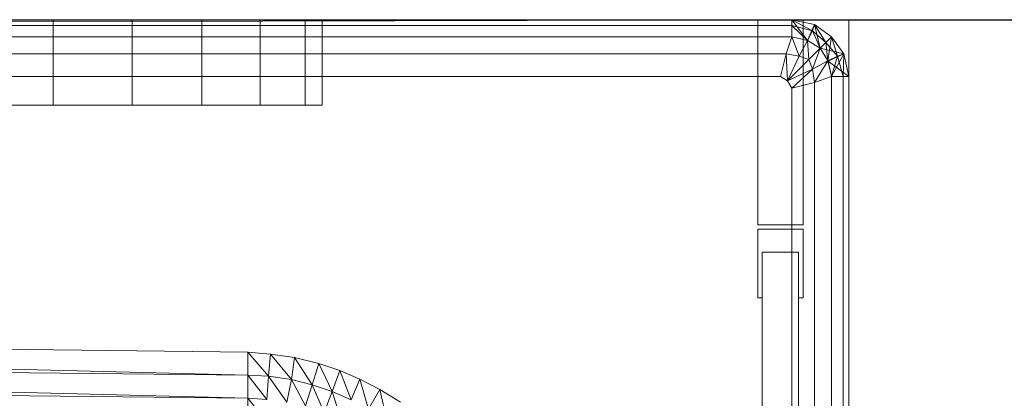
# Model space of a CAD drawing. Header units: metres. Extents: x 391.1 to 427.5, y 12.7 to 29.9.
# Tile 170 of 212: x 408.7961 to 408.9691, y 24.0843 to 24.1507. Entities that reach past the tile are written whole.
import ezdxf

# ---------------------------------------------------------------- set-up
doc = ezdxf.new("R2010")
doc.units = ezdxf.units.M
for name, color, linetype, lineweight in [('02_MOBILIARIO', 7, 'Continuous', 18), ('A-WALL-____-MCUT', 7, 'Continuous', 25), ('A-WALL-____-OTLN', 7, 'Continuous', 25), ('Mobiliario', 7, 'Continuous', 18)]:
    doc.layers.add(name, color=color, linetype=linetype, lineweight=lineweight)

# ---------------------------------------------------------------- blocks, each defined once
blk = doc.blocks.new('Family - Evans P-1-153476-01_CLI_AIRE_PS1')
at = {"layer": 'A-WALL-____-MCUT', "color": 253, "true_color": 0xaaaaaa}
blk.add_line((6.06326, 0.15), (0, 0.15), dxfattribs=at)
at = {"layer": 'A-WALL-____-OTLN', "color": 253, "true_color": 0xaaaaaa}
blk.add_line((6.06326, 0.15), (0, 0.15), dxfattribs=at)
blk = doc.blocks.new('Family - Plats de dutxa PS-1-153501-01_CLI_AIRE_PS1')
at = {"layer": '02_MOBILIARIO', "color": 253, "true_color": 0xaaaaaa}
for p, q in [((0.81, 0.8), (0.01, 0.8)), ((0.81, 0.8), (0.01, 0.8)), ((0.41, 0.8), (0.8, 0.8)), ((0.41, 0.799), (0.8, 0.8)), ((0.41, 0.799), (0.8, 0.8)), ((0.8, 0.8), (0.41, 0.8)), ((0.8, 0.8), (0.41, 0.799)), ((0.8, 0.8), (0.41, 0.799)), ((0.51, 0.8), (0.8, 0.8)), ((0.51, 0.8), (0.8, 0.8)), ((0.67021, 0.8), (0.65513, 0.8)), ((0.68409, 0.8), (0.67021, 0.8)), ((0.67021, 0.8), (0.67021, 0.785)), ((0.69633, 0.8), (0.68409, 0.8)), ((0.68409, 0.8), (0.68409, 0.785)), ((0.70658, 0.8), (0.69633, 0.8)), ((0.69633, 0.8), (0.69633, 0.785)), ((0.71451, 0.8), (0.70658, 0.8)), ((0.70658, 0.8), (0.70658, 0.785)), ((0.71747, 0.8), (0.71451, 0.8)), ((0.71451, 0.8), (0.71451, 0.785)), ((0.794, 0.8), (0.802, 0.8)), ((0.794, 0.764), (0.794, 0.8)), ((0.8, 0.8), (0.8, 0.797)), ((0.8, 0.8), (0.80275, 0.79635)), ((0.8, 0.8), (0.80398, 0.79917)), ((0.8, 0.8), (0.80398, 0.79917)), ((0.8, 0.8), (0.804, 0.79915)), ((0.8, 0.8), (0.80398, 0.79917)), ((0.8, 0.8), (0.80274, 0.79636)), ((0.80274, 0.79636), (0.8, 0.8)), ((0.8, 0.797), (0.8, 0.8)), ((0.8, 0.8), (0.804, 0.79915)), ((0.804, 0.79915), (0.8, 0.8)), ((0.80398, 0.79917), (0.8, 0.8)), ((0.8, 0.8), (0.804, 0.79915)), ((0.8, 0.799), (0.8, 0.8)), ((0.80361, 0.79804), (0.8, 0.8)), ((0.804, 0.79915), (0.8, 0.8)), ((0.8, 0.8), (0.80361, 0.79804)), ((0.8, 0.797), (0.8, 0.8)), ((0.8, 0.8), (0.8, 0.799)), ((0.802, 0.8), (0.802, 0.764)), ((0.81, 0), (0.81, 0.8)), ((0.81, 0), (0.81, 0.8)), ((0.41, 0.799), (0.8, 0.799)), ((0.8, 0.799), (0.41, 0.799)), ((0.8, 0.799), (0.80361, 0.79804)), ((0.8, 0.797), (0.8, 0.799)), ((0.80275, 0.79635), (0.8, 0.799)), ((0.80361, 0.79804), (0.8, 0.799)), ((0.8, 0.799), (0.80275, 0.79635)), ((0.8, 0.799), (0.8, 0.797)), ((0.80398, 0.79917), (0.80274, 0.79636)), ((0.80274, 0.79636), (0.80398, 0.79917)), ((0.80398, 0.79917), (0.80275, 0.79635)), ((0.80361, 0.79804), (0.80275, 0.79635)), ((0.80275, 0.79635), (0.80361, 0.79804)), ((0.804, 0.79915), (0.80361, 0.79804)), ((0.80361, 0.79804), (0.804, 0.79915)), ((0.80361, 0.79804), (0.806, 0.796)), ((0.805, 0.795), (0.80361, 0.79804)), ((0.806, 0.796), (0.80361, 0.79804)), ((0.80361, 0.79804), (0.805, 0.795)), ((0.80398, 0.79917), (0.805, 0.795)), ((0.80398, 0.79917), (0.807, 0.797)), ((0.804, 0.79915), (0.80398, 0.79917)), ((0.80398, 0.79917), (0.807, 0.797)), ((0.80398, 0.79917), (0.805, 0.795)), ((0.805, 0.795), (0.80398, 0.79917)), ((0.80398, 0.79917), (0.804, 0.79915)), ((0.804, 0.79915), (0.80398, 0.79917)), ((0.807, 0.797), (0.80398, 0.79917)), ((0.807, 0.797), (0.80398, 0.79917)), ((0.80398, 0.79917), (0.807, 0.797)), ((0.804, 0.79915), (0.807, 0.797)), ((0.804, 0.79915), (0.807, 0.797)), ((0.806, 0.796), (0.804, 0.79915)), ((0.807, 0.797), (0.804, 0.79915)), ((0.804, 0.79915), (0.806, 0.796)), ((0.8, 0.797), (0.41, 0.797)), ((0.41, 0.797), (0.8, 0.797)), ((0.41, 0.797), (0.8, 0.797)), ((0.8, 0.797), (0.51, 0.797)), ((0.799, 0.794), (0.8, 0.797)), ((0.799, 0.794), (0.8, 0.797)), ((0.80275, 0.79635), (0.8, 0.797)), ((0.80274, 0.79636), (0.8, 0.797)), ((0.8, 0.797), (0.80275, 0.79635)), ((0.80131, 0.79362), (0.8, 0.797)), ((0.80275, 0.79635), (0.8, 0.797)), ((0.8, 0.797), (0.80131, 0.79362)), ((0.80275, 0.79635), (0.80131, 0.79362)), ((0.80131, 0.79362), (0.80275, 0.79635)), ((0.805, 0.795), (0.80274, 0.79636)), ((0.805, 0.795), (0.80275, 0.79635)), ((0.805, 0.795), (0.80275, 0.79635)), ((0.80275, 0.79635), (0.803, 0.793)), ((0.80275, 0.79635), (0.805, 0.795)), ((0.803, 0.793), (0.80275, 0.79635)), ((0.807, 0.797), (0.805, 0.795)), ((0.805, 0.795), (0.807, 0.797)), ((0.807, 0.797), (0.805, 0.795)), ((0.806, 0.796), (0.805, 0.795)), ((0.806, 0.796), (0.805, 0.795)), ((0.807, 0.797), (0.806, 0.796)), ((0.807, 0.797), (0.806, 0.796)), ((0.806, 0.796), (0.80803, 0.79362)), ((0.806, 0.796), (0.80635, 0.79276)), ((0.80635, 0.79276), (0.806, 0.796)), ((0.80803, 0.79362), (0.806, 0.796)), ((0.807, 0.797), (0.80635, 0.79276)), ((0.807, 0.797), (0.80916, 0.79398)), ((0.807, 0.797), (0.80915, 0.79401)), ((0.807, 0.797), (0.80916, 0.79398)), ((0.807, 0.797), (0.80915, 0.79401)), ((0.807, 0.797), (0.80915, 0.79401)), ((0.80915, 0.79401), (0.807, 0.797)), ((0.80916, 0.79398), (0.807, 0.797)), ((0.807, 0.797), (0.80803, 0.79362)), ((0.80803, 0.79362), (0.807, 0.797)), ((0.80915, 0.79401), (0.807, 0.797)), ((0.799, 0.794), (0.41, 0.794)), ((0.41, 0.794), (0.799, 0.794)), ((0.798, 0.79), (0.799, 0.794)), ((0.798, 0.79), (0.799, 0.794)), ((0.79922, 0.78928), (0.799, 0.794)), ((0.80131, 0.79362), (0.799, 0.794)), ((0.799, 0.794), (0.79922, 0.78928)), ((0.799, 0.794), (0.80131, 0.79362)), ((0.805, 0.795), (0.803, 0.793)), ((0.805, 0.795), (0.803, 0.793)), ((0.805, 0.795), (0.80362, 0.79132)), ((0.80362, 0.79132), (0.805, 0.795)), ((0.80635, 0.79276), (0.805, 0.795)), ((0.805, 0.795), (0.80916, 0.79398)), ((0.80916, 0.79398), (0.805, 0.795)), ((0.80636, 0.79274), (0.805, 0.795)), ((0.805, 0.795), (0.80635, 0.79276)), ((0.80635, 0.79276), (0.805, 0.795)), ((0.80915, 0.79401), (0.80803, 0.79362)), ((0.80803, 0.79362), (0.80915, 0.79401)), ((0.80915, 0.79401), (0.809, 0.79)), ((0.809, 0.79), (0.80915, 0.79401)), ((0.80916, 0.79398), (0.80915, 0.79401)), ((0.80915, 0.79401), (0.81, 0.79)), ((0.80915, 0.79401), (0.81, 0.79)), ((0.80916, 0.79398), (0.80915, 0.79401)), ((0.80915, 0.79401), (0.81, 0.79)), ((0.80915, 0.79401), (0.80916, 0.79398)), ((0.81, 0.79), (0.80915, 0.79401)), ((0.80131, 0.79362), (0.79922, 0.78928)), ((0.80131, 0.79362), (0.79922, 0.78928)), ((0.803, 0.793), (0.79922, 0.78928)), ((0.79922, 0.78928), (0.803, 0.793)), ((0.803, 0.793), (0.80131, 0.79362)), ((0.80131, 0.79362), (0.803, 0.793)), ((0.803, 0.793), (0.80362, 0.79132)), ((0.80362, 0.79132), (0.803, 0.793)), ((0.80635, 0.79276), (0.80362, 0.79132)), ((0.80362, 0.79132), (0.80635, 0.79276)), ((0.80635, 0.79276), (0.804, 0.789)), ((0.804, 0.789), (0.80635, 0.79276)), ((0.80635, 0.79276), (0.80916, 0.79398)), ((0.80803, 0.79362), (0.80635, 0.79276)), ((0.80635, 0.79276), (0.80803, 0.79362)), ((0.807, 0.79), (0.80635, 0.79276)), ((0.80635, 0.79276), (0.807, 0.79)), ((0.807, 0.79), (0.80635, 0.79276)), ((0.80636, 0.79274), (0.80916, 0.79398)), ((0.80916, 0.79398), (0.80636, 0.79274)), ((0.80636, 0.79274), (0.81, 0.79)), ((0.81, 0.79), (0.80636, 0.79274)), ((0.807, 0.79), (0.80636, 0.79274)), ((0.80916, 0.79398), (0.807, 0.79)), ((0.80803, 0.79362), (0.807, 0.79)), ((0.807, 0.79), (0.80803, 0.79362)), ((0.80803, 0.79362), (0.809, 0.79)), ((0.809, 0.79), (0.80803, 0.79362)), ((0.80916, 0.79398), (0.81, 0.79)), ((0.80916, 0.79398), (0.81, 0.79)), ((0.80916, 0.79398), (0.81, 0.79)), ((0.81, 0.79), (0.80916, 0.79398)), ((0.81, 0.79), (0.80916, 0.79398)), ((0.80362, 0.79132), (0.79922, 0.78928)), ((0.79922, 0.78928), (0.80362, 0.79132)), ((0.80362, 0.79132), (0.8, 0.788)), ((0.8, 0.788), (0.80362, 0.79132)), ((0.80362, 0.79132), (0.804, 0.789)), ((0.804, 0.789), (0.80362, 0.79132)), ((0.41, 0.79), (0.798, 0.79)), ((0.798, 0.79), (0.41, 0.79)), ((0.79922, 0.78928), (0.798, 0.79)), ((0.798, 0.79), (0.79922, 0.78928)), ((0.79922, 0.78928), (0.8, 0.788)), ((0.79922, 0.78928), (0.8, 0.788)), ((0.8, 0.788), (0.804, 0.789)), ((0.8, 0.788), (0.804, 0.789)), ((0.804, 0.789), (0.807, 0.79)), ((0.804, 0.789), (0.807, 0.79)), ((0.804, 0.789), (0.804, 0.4)), ((0.804, 0.4), (0.804, 0.789)), ((0.807, 0.79), (0.81, 0.79)), ((0.807, 0.01), (0.807, 0.79)), ((0.807, 0.4), (0.807, 0.79)), ((0.807, 0.79), (0.81, 0.79)), ((0.81, 0.79), (0.807, 0.79)), ((0.809, 0.79), (0.807, 0.79)), ((0.807, 0.4), (0.807, 0.79)), ((0.807, 0.79), (0.809, 0.79)), ((0.807, 0.4), (0.807, 0.79)), ((0.81, 0.79), (0.809, 0.79)), ((0.809, 0.4), (0.809, 0.79)), ((0.809, 0.79), (0.81, 0.79)), ((0.809, 0.4), (0.809, 0.79)), ((0.81, 0.79), (0.81, 0.5)), ((0.81, 0.79), (0.81, 0.5)), ((0.81, 0.5), (0.81, 0.79)), ((0.81, 0.4), (0.81, 0.79)), ((0.81, 0.4), (0.81, 0.79)), ((0.81, 0.4), (0.81, 0.79)), ((0.81, 0.4), (0.81, 0.79)), ((0.8, 0.788), (0.8, 0.4)), ((0.8, 0.788), (0.8, 0.4)), ((0.67021, 0.785), (0.65513, 0.785)), ((0.68409, 0.785), (0.67021, 0.785)), ((0.69633, 0.785), (0.68409, 0.785)), ((0.70658, 0.785), (0.69633, 0.785)), ((0.71451, 0.785), (0.70658, 0.785)), ((0.71747, 0.785), (0.71451, 0.785)), ((0.802, 0.764), (0.794, 0.764)), ((0.794, 0.7512), (0.794, 0.7632)), ((0.794, 0.7632), (0.802, 0.7632)), ((0.802, 0.7632), (0.802, 0.7512)), ((0.8012, 0.7592), (0.7948, 0.7592)), ((0.7948, 0.7592), (0.7948, 0.7512)), ((0.7948, 0.0328), (0.7948, 0.7592)), ((0.7948, 0.7592), (0.8012, 0.7592)), ((0.8012, 0.7512), (0.8012, 0.7592)), ((0.8012, 0.7592), (0.8012, 0.0328)), ((0.7948, 0.7512), (0.794, 0.7512)), ((0.802, 0.7512), (0.8012, 0.7512)), ((0.70444, 0.74163), (0.41, 0.745)), ((0.41, 0.745), (0.70444, 0.73758)), ((0.70444, 0.73758), (0.41, 0.745)), ((0.41, 0.745), (0.70444, 0.74163)), ((0.70444, 0.73758), (0.41, 0.74096)), ((0.41, 0.74096), (0.70444, 0.73354)), ((0.70444, 0.73758), (0.41, 0.74096)), ((0.70444, 0.73354), (0.41, 0.74096)), ((0.70444, 0.74163), (0.70841, 0.74129)), ((0.70444, 0.73758), (0.70444, 0.74163)), ((0.70444, 0.74163), (0.70807, 0.7374)), ((0.70444, 0.74163), (0.70444, 0.73758)), ((0.70807, 0.7374), (0.70444, 0.74163)), ((0.70444, 0.74163), (0.70841, 0.74129)), ((0.70807, 0.7374), (0.70841, 0.74129)), ((0.70841, 0.74129), (0.70807, 0.7374)), ((0.70841, 0.74129), (0.71265, 0.74068)), ((0.70841, 0.74129), (0.7121, 0.73685)), ((0.7121, 0.73685), (0.70841, 0.74129)), ((0.70841, 0.74129), (0.71265, 0.74068)), ((0.7121, 0.73685), (0.71265, 0.74068)), ((0.71265, 0.74068), (0.7121, 0.73685)), ((0.71265, 0.74068), (0.71689, 0.73965)), ((0.71265, 0.74068), (0.71571, 0.73592)), ((0.71571, 0.73592), (0.71265, 0.74068)), ((0.71265, 0.74068), (0.71689, 0.73965)), ((0.71571, 0.73592), (0.71689, 0.73965)), ((0.71689, 0.73965), (0.71571, 0.73592)), ((0.71689, 0.73965), (0.72059, 0.73842)), ((0.71689, 0.73965), (0.71925, 0.7347)), ((0.71925, 0.7347), (0.71689, 0.73965)), ((0.71689, 0.73965), (0.72059, 0.73842)), ((0.70807, 0.7374), (0.70444, 0.73758)), ((0.70444, 0.73758), (0.70444, 0.73354)), ((0.70444, 0.73758), (0.70779, 0.7333)), ((0.70444, 0.73758), (0.70444, 0.73354)), ((0.70779, 0.7333), (0.70444, 0.73758)), ((0.70444, 0.73758), (0.70807, 0.7374)), ((0.70779, 0.7333), (0.70807, 0.7374)), ((0.70807, 0.7374), (0.70779, 0.7333)), ((0.7121, 0.73685), (0.70807, 0.7374)), ((0.70807, 0.7374), (0.71129, 0.73286)), ((0.71129, 0.73286), (0.70807, 0.7374)), ((0.70807, 0.7374), (0.7121, 0.73685)), ((0.71925, 0.7347), (0.72059, 0.73842)), ((0.72059, 0.73842), (0.71925, 0.7347)), ((0.72059, 0.73842), (0.7241, 0.73691)), ((0.72059, 0.73842), (0.72258, 0.73327)), ((0.72258, 0.73327), (0.72059, 0.73842)), ((0.72059, 0.73842), (0.7241, 0.73691)), ((0.41, 0.73691), (0.70444, 0.73354)), ((0.41, 0.73691), (0.70444, 0.73354)), ((0.71129, 0.73286), (0.7121, 0.73685)), ((0.7121, 0.73685), (0.71129, 0.73286)), ((0.71571, 0.73592), (0.7121, 0.73685)), ((0.7121, 0.73685), (0.71455, 0.73219)), ((0.71455, 0.73219), (0.7121, 0.73685)), ((0.7121, 0.73685), (0.71571, 0.73592)), ((0.71455, 0.73219), (0.71571, 0.73592)), ((0.71571, 0.73592), (0.71455, 0.73219)), ((0.71925, 0.7347), (0.71571, 0.73592)), ((0.71571, 0.73592), (0.71785, 0.73103)), ((0.71785, 0.73103), (0.71571, 0.73592)), ((0.71571, 0.73592), (0.71925, 0.7347)), ((0.72258, 0.73327), (0.7241, 0.73691)), ((0.7241, 0.73691), (0.72258, 0.73327)), ((0.7241, 0.73691), (0.72763, 0.73507)), ((0.7241, 0.73691), (0.72561, 0.73162)), ((0.72561, 0.73162), (0.7241, 0.73691)), ((0.7241, 0.73691), (0.72763, 0.73507)), ((0.70779, 0.7333), (0.70444, 0.73354)), ((0.70444, 0.73017), (0.70444, 0.73354)), ((0.70444, 0.73354), (0.70725, 0.72998)), ((0.70444, 0.73354), (0.70444, 0.73017)), ((0.70725, 0.72998), (0.70444, 0.73354)), ((0.70444, 0.73354), (0.70779, 0.7333)), ((0.71785, 0.73103), (0.71925, 0.7347)), ((0.71925, 0.7347), (0.71785, 0.73103)), ((0.72258, 0.73327), (0.71925, 0.7347)), ((0.71925, 0.7347), (0.72081, 0.72976)), ((0.72081, 0.72976), (0.71925, 0.7347)), ((0.71925, 0.7347), (0.72258, 0.73327)), ((0.72561, 0.73162), (0.72763, 0.73507)), ((0.72763, 0.73507), (0.72561, 0.73162)), ((0.72763, 0.73507), (0.73123, 0.73286)), ((0.72763, 0.73507), (0.72887, 0.72951)), ((0.72887, 0.72951), (0.72763, 0.73507)), ((0.72763, 0.73507), (0.73123, 0.73286))]:
    blk.add_line(p, q, dxfattribs=at)
at = {"layer": 'Mobiliario', "color": 253, "true_color": 0xaaaaaa}
for p, q in [((0.71747, 0.8), (0.5435, 0.8)), ((0.71747, 0.785), (0.71747, 0.8)), ((0.794, 0.8), (0.794, 0.764)), ((0.802, 0.8), (0.794, 0.8)), ((0.802, 0.764), (0.802, 0.8)), ((0.5435, 0.785), (0.71747, 0.785)), ((0.794, 0.764), (0.802, 0.764)), ((0.794, 0.7632), (0.794, 0.7512)), ((0.802, 0.7632), (0.794, 0.7632)), ((0.802, 0.7512), (0.802, 0.7632)), ((0.7948, 0.7512), (0.7948, 0.7592)), ((0.7948, 0.7592), (0.8012, 0.7592)), ((0.8012, 0.7592), (0.7948, 0.7592)), ((0.7948, 0.7592), (0.7948, 0.0328)), ((0.8012, 0.7592), (0.8012, 0.7512)), ((0.8012, 0.0328), (0.8012, 0.7592)), ((0.794, 0.7512), (0.7948, 0.7512)), ((0.8012, 0.7512), (0.802, 0.7512))]:
    blk.add_line(p, q, dxfattribs=at)
blk = doc.blocks.new('LONDR55-XX_ZZ-ARQ-CAA-M3D-Londres55_ifc-1-01_CLI_AIRE_PS1')
at = {"layer": '02_MOBILIARIO', "color": 253, "lineweight": 18, "true_color": 0xaaaaaa}
blk.add_blockref('Family - Plats de dutxa PS-1-153501-01_CLI_AIRE_PS1', (408.13172, 23.35074), dxfattribs=at)
at = {"layer": 'A-WALL-____-OTLN', "color": 253, "lineweight": 18, "true_color": 0xaaaaaa, "rotation": 180}
blk.add_blockref('Family - Evans P-1-153476-01_CLI_AIRE_PS1', (414.15645, 24.30074), dxfattribs=at)

msp = doc.modelspace()

# ---------------------------------------------------------------- block references
at = {"lineweight": 5}
msp.add_blockref('LONDR55-XX_ZZ-ARQ-CAA-M3D-Londres55_ifc-1-01_CLI_AIRE_PS1', (0, 0), dxfattribs=at)

doc.saveas('drawing.dxf')
